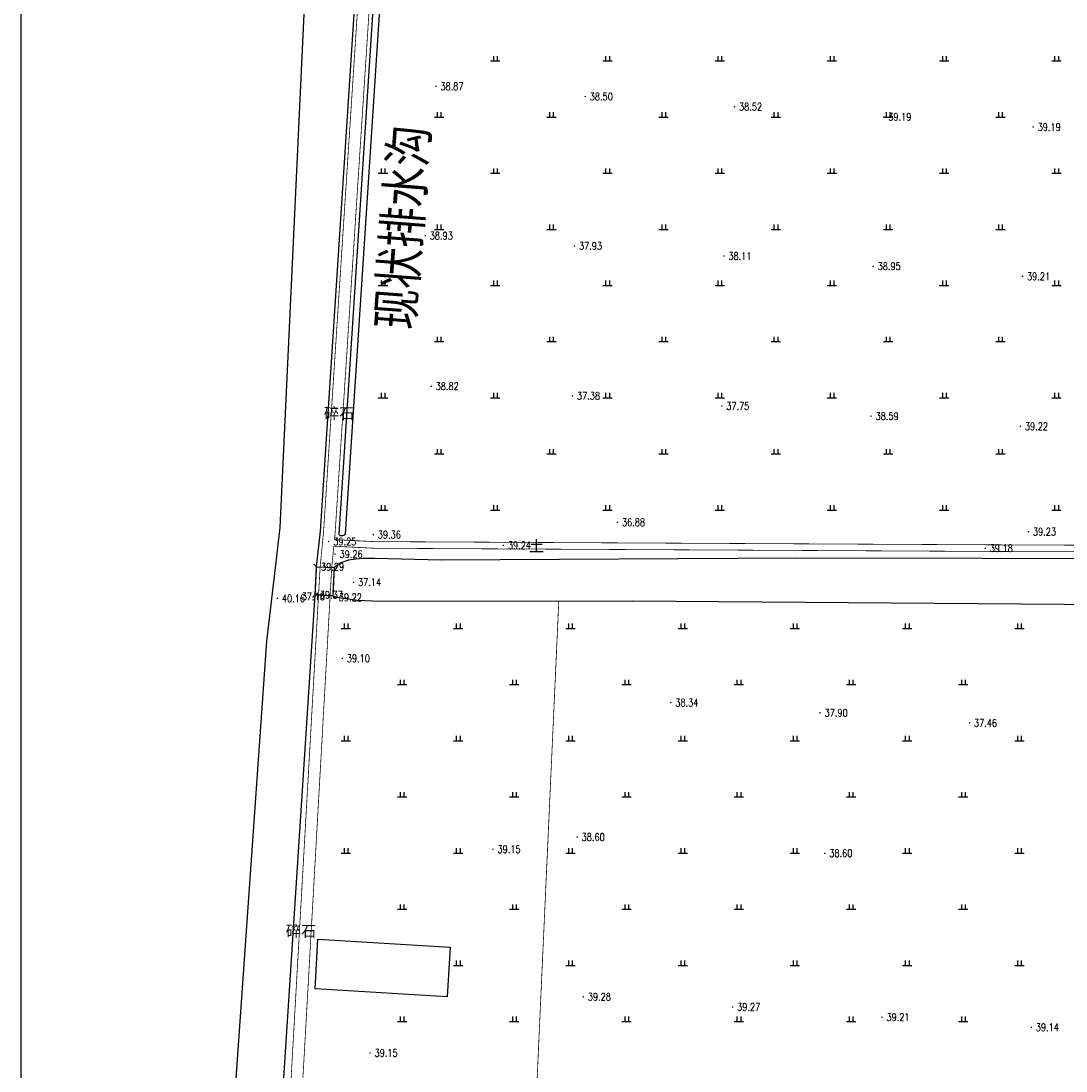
# Model space of a CAD drawing. Extents: x 456755 to 458049, y 3845626 to 3853218.
# Tile 27 of 80: x 456861 to 457140, y 3848152 to 3848433. Entities that reach past the tile are written whole.
import ezdxf
from ezdxf.enums import TextEntityAlignment as Align

# ---------------------------------------------------------------- set-up
doc = ezdxf.new("R2010")
doc.units = 0
doc.linetypes.add('X2', pattern=[10, 8, -2])
doc.linetypes.add('X31', pattern=[1.8, 1.2, -0.6])
doc.layers.get('0').update_dxf_attribs({"linetype": 'CONTINUOUS'})
doc.layers.add('ASSIST', color=7, linetype='CONTINUOUS', plot=False)
for name, color, linetype in [('DLSS', 4, 'CONTINUOUS'), ('DMTZ', 3, 'CONTINUOUS'), ('GCD', 1, 'CONTINUOUS'), ('JMD', 6, 'CONTINUOUS'), ('SXSS', 5, 'CONTINUOUS'), ('ZBTZ', 3, 'CONTINUOUS')]:
    doc.layers.add(name, color=color, linetype=linetype)
doc.styles.add('HZ', font='rs.shx', dxfattribs={"width": 0.8, "bigfont": 'hztxt.shx'})
doc.styles.add('仿宋体', font='仿宋_GB2312.ttf', dxfattribs={"width": 0.8})
doc.styles.add('黑体', font='simhei.ttf')
doc.linetypes.add('10411', pattern='A,2,[150,AAA.SHX,S=1,R=0,X=0,Y=1],2,[151,AAA.SHX,S=1,R=0,X=0,Y=3],1e-11', length=4)
doc.linetypes.add('8352', pattern='A,1.5,[145,AAA.SHX,S=1,R=0,X=0,Y=1],1.5,-1,3,-1', length=8)

# ---------------------------------------------------------------- blocks, each defined once
blk = doc.blocks.new('GC200')
at = {"linetype": 'Continuous', "const_width": 0.2, "flags": 128}
blk.add_lwpolyline([(-0.1, 0, 1), (0.1, 0, 1)], format="xyb", close=True, dxfattribs=at)
blk = doc.blocks.new('gc119')
for p, q in [((-1.25, 0), (1.25, 0)), ((-0.5, 1.3), (-0.5, 0)), ((0.5, 1.3), (0.5, 0))]:
    blk.add_line(p, q)

msp = doc.modelspace()

# ---------------------------------------------------------------- linework, layer by layer
at = {"linetype": 'Continuous'}
msp.add_lwpolyline([(456860.79, 3847544.64), (458048.79, 3847544.64), (458048.79, 3849224.64), (456860.79, 3849224.64)], close=True, dxfattribs=at)
at = {"layer": 'ASSIST', "linetype": 'Continuous', "elevation": -37.75, "flags": 128}
msp.add_lwpolyline([(456939.45, 3848279.32), (456939.78, 3848286.82), (456944.46, 3848286.61), (456944.13, 3848279.11)], close=True, dxfattribs=at)
at = {"layer": 'DLSS', "linetype": 'X2', "const_width": 0.2, "elevation": -37.75, "flags": 128}
for points in [[(456909.59, 3847834.81), (456925.32, 3848055.82), (456931.63, 3848126.43), (456940.74, 3848286.78), (456941.66, 3848296.27), (456953.86, 3848483.74), (456961.75, 3848603.53), (456967.13, 3848692.5)], [(456944.57, 3848294.08), (456955.15, 3848293.56), (457129.89, 3848292.65), (457235.71, 3848292.32), (457303.32, 3848291.98)]]:
    msp.add_lwpolyline(points, dxfattribs=at)
at = {"layer": 'DLSS', "linetype": 'Continuous', "const_width": 0.2, "elevation": -37.75, "flags": 128}
for points in [[(456956.58, 3848477.68), (456944.76, 3848296.07), (456944.57, 3848294.08)], [(456944.4, 3848292.33), (456943.84, 3848286.64), (456935.4, 3848137.22)], [(456944.4, 3848292.33), (456955.1, 3848291.79), (457129.88, 3848290.88), (457235.7, 3848290.55), (457324.27, 3848290.1), (457372.8, 3848289.65)]]:
    msp.add_lwpolyline(points, dxfattribs=at)
at = {"layer": 'DMTZ', "color": 5, "linetype": '10411', "elevation": -37.75, "flags": 128}
for points in [[(456964.14, 3848871.41), (456964.14, 3848871.41), (456938.7, 3848484.14), (456929.96, 3848297.32), (456928.88, 3848288.09), (456926.44, 3848266.98), (456916.74, 3848129.77), (456907.36, 3848035.36), (456895.13, 3847848.28)], [(456939.78, 3848286.82), (456940.88, 3848296.33), (456953.08, 3848483.8), (456960.73, 3848607.95), (456961.77, 3848621.54), (456966.31, 3848692.54)], [(457370.97, 3848287.18), (457369.64, 3848288.12), (457367.81, 3848288.61), (457067.93, 3848289.11), (456973.09, 3848288.63), (456955.4, 3848289.05), (456952.28, 3848289.08), (456950.28, 3848288.87), (456948.29, 3848288.6), (456946.23, 3848287.86), (456944.46, 3848286.61)], [(456908.17, 3847847.71), (456929.6, 3848128.32), (456939.45, 3848279.32)], [(456944.13, 3848279.11), (456945.64, 3848278.65), (456947.61, 3848278.35), (456950.68, 3848277.88), (456956.77, 3848277.62), (457024.13, 3848277.78), (457243.46, 3848276.04), (457370.63, 3848276.97), (457370.63, 3848276.97)]]:
    msp.add_lwpolyline(points, dxfattribs=at)
at = {"layer": 'JMD', "linetype": 'Continuous', "elevation": -37.75, "flags": 128}
msp.add_lwpolyline([(456940.17, 3848187.33), (456975.52, 3848185.23), (456974.73, 3848171.93), (456939.38, 3848174.03)], close=True, dxfattribs=at)
at = {"layer": 'SXSS', "linetype": 'Continuous'}
for p, q in [((456939.78, 3848286.82, -37.75), (456939.1, 3848287.56, -37.75)), ((456939.78, 3848286.82, -37.75), (456944.46, 3848286.61, -37.75)), ((456944.46, 3848286.61, -37.75), (456945.2, 3848287.29, -37.75)), ((456939.45, 3848279.32, -37.75), (456938.71, 3848278.64, -37.75)), ((456939.45, 3848279.32, -37.75), (456944.13, 3848279.11, -37.75)), ((456944.13, 3848279.11, -37.75), (456944.8, 3848278.37, -37.75))]:
    msp.add_line(p, q, dxfattribs=at)
at = {"layer": 'SXSS', "linetype": 'Continuous', "elevation": 1.43, "flags": 128}
msp.add_lwpolyline([(456957.01, 3848470.26), (456945.73, 3848295.56), (456945.9, 3848295.34), (456946.13, 3848295.22), (456946.45, 3848295.15), (456946.79, 3848295.17), (456947.07, 3848295.24), (456947.3, 3848295.35), (456947.54, 3848295.61), (456958.94, 3848469.85)], dxfattribs=at)
at = {"layer": 'SXSS', "linetype": 'X31', "elevation": -37.75}
for points in [[(456939.45, 3848279.32), (456939.78, 3848286.82)], [(456944.46, 3848286.61), (456944.13, 3848279.11)]]:
    msp.add_lwpolyline(points, dxfattribs=at)
at = {"layer": 'ZBTZ', "linetype": 'Continuous', "const_width": 0.2, "elevation": 1.74, "flags": 128}
msp.add_lwpolyline([(456997.88, 3848131.27), (457004.53, 3848277.73)], dxfattribs=at)

# ---------------------------------------------------------------- block references
at = {"layer": 'GCD', "linetype": 'Continuous'}
ref = msp.add_blockref('GC200', (456971.68, 3848415.18, 1.12), dxfattribs=at)
ref.add_attrib('height', '38.87', dxfattribs={"linetype": 'Continuous', "height": 2, "style": 'HZ', "width": 0.8}).set_placement((456972.88, 3848415.18, -37.75), align=Align.MIDDLE_LEFT)
ref = msp.add_blockref('GC200', (457011.59, 3848412.46, 0.75), dxfattribs=at)
ref.add_attrib('height', '38.50', dxfattribs={"linetype": 'Continuous', "height": 2, "style": 'HZ', "width": 0.8}).set_placement((457012.79, 3848412.46, -37.75), align=Align.MIDDLE_LEFT)
ref = msp.add_blockref('GC200', (457051.49, 3848409.75, 0.77), dxfattribs=at)
ref.add_attrib('height', '38.52', dxfattribs={"linetype": 'Continuous', "height": 2, "style": 'HZ', "width": 0.8}).set_placement((457052.69, 3848409.75, -37.75), align=Align.MIDDLE_LEFT)
ref = msp.add_blockref('GC200', (457091.4, 3848407.03, 1.44), dxfattribs=at)
ref.add_attrib('height', '39.19', dxfattribs={"linetype": 'Continuous', "height": 2, "style": 'HZ', "width": 0.8}).set_placement((457092.6, 3848407.03, -37.75), align=Align.MIDDLE_LEFT)
ref = msp.add_blockref('GC200', (457131.31, 3848404.32, 1.44), dxfattribs=at)
ref.add_attrib('height', '39.19', dxfattribs={"linetype": 'Continuous', "height": 2, "style": 'HZ', "width": 0.8}).set_placement((457132.51, 3848404.32, -37.75), align=Align.MIDDLE_LEFT)
ref = msp.add_blockref('GC200', (456968.83, 3848375.28, 1.18), dxfattribs=at)
ref.add_attrib('height', '38.93', dxfattribs={"linetype": 'Continuous', "height": 2, "style": 'HZ', "width": 0.8}).set_placement((456970.03, 3848375.28, -37.75), align=Align.MIDDLE_LEFT)
ref = msp.add_blockref('GC200', (457008.73, 3848372.56, 0.18), dxfattribs=at)
ref.add_attrib('height', '37.93', dxfattribs={"linetype": 'Continuous', "height": 2, "style": 'HZ', "width": 0.8}).set_placement((457009.93, 3848372.56, -37.75), align=Align.MIDDLE_LEFT)
ref = msp.add_blockref('GC200', (457048.64, 3848369.85, 0.36), dxfattribs=at)
ref.add_attrib('height', '38.11', dxfattribs={"linetype": 'Continuous', "height": 2, "style": 'HZ', "width": 0.8}).set_placement((457049.84, 3848369.85, -37.75), align=Align.MIDDLE_LEFT)
ref = msp.add_blockref('GC200', (457088.55, 3848367.13, 1.2), dxfattribs=at)
ref.add_attrib('height', '38.95', dxfattribs={"linetype": 'Continuous', "height": 2, "style": 'HZ', "width": 0.8}).set_placement((457089.75, 3848367.13, -37.75), align=Align.MIDDLE_LEFT)
ref = msp.add_blockref('GC200', (457128.46, 3848364.42, 1.46), dxfattribs=at)
ref.add_attrib('height', '39.21', dxfattribs={"linetype": 'Continuous', "height": 2, "style": 'HZ', "width": 0.8}).set_placement((457129.66, 3848364.42, -37.75), align=Align.MIDDLE_LEFT)
ref = msp.add_blockref('GC200', (456970.42, 3848335.08, 1.07), dxfattribs=at)
ref.add_attrib('height', '38.82', dxfattribs={"linetype": 'Continuous', "height": 2, "style": 'HZ', "width": 0.8}).set_placement((456971.62, 3848335.08, -37.75), align=Align.MIDDLE_LEFT)
ref = msp.add_blockref('GC200', (457008.18, 3848332.51, -0.37), dxfattribs=at)
ref.add_attrib('height', '37.38', dxfattribs={"linetype": 'Continuous', "height": 2, "style": 'HZ', "width": 0.8}).set_placement((457009.38, 3848332.51, -37.75), align=Align.MIDDLE_LEFT)
ref = msp.add_blockref('GC200', (457048.08, 3848329.79, 0), dxfattribs=at)
ref.add_attrib('height', '37.75', dxfattribs={"linetype": 'Continuous', "height": 2, "style": 'HZ', "width": 0.8}).set_placement((457049.28, 3848329.79, -37.75), align=Align.MIDDLE_LEFT)
ref = msp.add_blockref('GC200', (457087.99, 3848327.08, 0.84), dxfattribs=at)
ref.add_attrib('height', '38.59', dxfattribs={"linetype": 'Continuous', "height": 2, "style": 'HZ', "width": 0.8}).set_placement((457089.19, 3848327.08, -37.75), align=Align.MIDDLE_LEFT)
ref = msp.add_blockref('GC200', (457127.9, 3848324.37, 1.47), dxfattribs=at)
ref.add_attrib('height', '39.22', dxfattribs={"linetype": 'Continuous', "height": 2, "style": 'HZ', "width": 0.8}).set_placement((457129.1, 3848324.37, -37.75), align=Align.MIDDLE_LEFT)
ref = msp.add_blockref('GC200', (457020.22, 3848298.72, -0.87), dxfattribs=at)
ref.add_attrib('height', '36.88', dxfattribs={"linetype": 'Continuous', "height": 2, "style": 'HZ', "width": 0.8}).set_placement((457021.42, 3848298.72, -37.75), align=Align.MIDDLE_LEFT)
ref = msp.add_blockref('GC200', (457130.05, 3848296.21, 1.49), dxfattribs=at)
ref.add_attrib('height', '39.23', dxfattribs={"linetype": 'Continuous', "height": 2, "style": 'HZ', "width": 0.8}).set_placement((457131.25, 3848296.21, -37.75), align=Align.MIDDLE_LEFT)
ref = msp.add_blockref('GC200', (456943.05, 3848293.59, 1.5), dxfattribs=at)
ref.add_attrib('height', '39.25', dxfattribs={"linetype": 'Continuous', "height": 2, "style": 'HZ', "width": 0.8}).set_placement((456944.25, 3848293.59, -37.75), align=Align.MIDDLE_LEFT)
ref = msp.add_blockref('GC200', (456954.95, 3848295.42, 1.61), dxfattribs=at)
ref.add_attrib('height', '39.36', dxfattribs={"linetype": 'Continuous', "height": 2, "style": 'HZ', "width": 0.8}).set_placement((456956.15, 3848295.42, -37.75), align=Align.MIDDLE_LEFT)
ref = msp.add_blockref('GC200', (456989.73, 3848292.55, 1.49), dxfattribs=at)
ref.add_attrib('height', '39.24', dxfattribs={"linetype": 'Continuous', "height": 2, "style": 'HZ', "width": 0.8}).set_placement((456990.93, 3848292.55, -37.75), align=Align.MIDDLE_LEFT)
ref = msp.add_blockref('GC200', (457118.49, 3848291.79, 1.43), dxfattribs=at)
ref.add_attrib('height', '39.18', dxfattribs={"linetype": 'Continuous', "height": 2, "style": 'HZ', "width": 0.8}).set_placement((457119.69, 3848291.79, -37.75), align=Align.MIDDLE_LEFT)
ref = msp.add_blockref('GC200', (456944.72, 3848290.19, 1.51), dxfattribs=at)
ref.add_attrib('height', '39.26', dxfattribs={"linetype": 'Continuous', "height": 2, "style": 'HZ', "width": 0.8}).set_placement((456945.92, 3848290.19, -37.75), align=Align.MIDDLE_LEFT)
ref = msp.add_blockref('GC200', (456939.78, 3848286.82, 1.54), dxfattribs=at)
ref.add_attrib('height', '39.29', dxfattribs={"linetype": 'Continuous', "height": 2, "style": 'HZ', "width": 0.8}).set_placement((456940.98, 3848286.82, -37.75), align=Align.MIDDLE_LEFT)
ref = msp.add_blockref('GC200', (456949.66, 3848282.7, -0.61), dxfattribs=at)
ref.add_attrib('height', '37.14', dxfattribs={"linetype": 'Continuous', "height": 2, "style": 'HZ', "width": 0.8}).set_placement((456950.86, 3848282.7, -37.75), align=Align.MIDDLE_LEFT)
ref = msp.add_blockref('GC200', (456939.45, 3848279.32, 1.62), dxfattribs=at)
ref.add_attrib('height', '39.37', dxfattribs={"linetype": 'Continuous', "height": 2, "style": 'HZ', "width": 0.8}).set_placement((456940.65, 3848279.32, -37.75), align=Align.MIDDLE_LEFT)
ref = msp.add_blockref('GC200', (456929.33, 3848278.39, 2.41), dxfattribs=at)
ref.add_attrib('height', '40.16', dxfattribs={"linetype": 'Continuous', "height": 2, "style": 'HZ', "width": 0.8}).set_placement((456930.53, 3848278.39, -37.75), align=Align.MIDDLE_LEFT)
ref = msp.add_blockref('GC200', (456934.61, 3848278.89, -0.59), dxfattribs=at)
ref.add_attrib('height', '37.16', dxfattribs={"linetype": 'Continuous', "height": 2, "style": 'HZ', "width": 0.8}).set_placement((456935.81, 3848278.89, -37.75), align=Align.MIDDLE_LEFT)
ref = msp.add_blockref('GC200', (456944.54, 3848278.67, 1.47), dxfattribs=at)
ref.add_attrib('height', '39.22', dxfattribs={"linetype": 'Continuous', "height": 2, "style": 'HZ', "width": 0.8}).set_placement((456945.74, 3848278.67, -37.75), align=Align.MIDDLE_LEFT)
ref = msp.add_blockref('GC200', (456946.66, 3848262.36, 1.35), dxfattribs=at)
ref.add_attrib('height', '39.10', dxfattribs={"linetype": 'Continuous', "height": 2, "style": 'HZ', "width": 0.8}).set_placement((456947.86, 3848262.36, -37.75), align=Align.MIDDLE_LEFT)
ref = msp.add_blockref('GC200', (457034.46, 3848250.54, 0.59), dxfattribs=at)
ref.add_attrib('height', '38.34', dxfattribs={"linetype": 'Continuous', "height": 2, "style": 'HZ', "width": 0.8}).set_placement((457035.66, 3848250.54, -37.75), align=Align.MIDDLE_LEFT)
ref = msp.add_blockref('GC200', (457074.37, 3848247.82, 0.15), dxfattribs=at)
ref.add_attrib('height', '37.90', dxfattribs={"linetype": 'Continuous', "height": 2, "style": 'HZ', "width": 0.8}).set_placement((457075.57, 3848247.82, -37.75), align=Align.MIDDLE_LEFT)
ref = msp.add_blockref('GC200', (457114.28, 3848245.11, -0.29), dxfattribs=at)
ref.add_attrib('height', '37.46', dxfattribs={"linetype": 'Continuous', "height": 2, "style": 'HZ', "width": 0.8}).set_placement((457115.48, 3848245.11, -37.75), align=Align.MIDDLE_LEFT)
ref = msp.add_blockref('GC200', (457009.43, 3848214.62, 0.85), dxfattribs=at)
ref.add_attrib('height', '38.60', dxfattribs={"linetype": 'Continuous', "height": 2, "style": 'HZ', "width": 0.8}).set_placement((457010.63, 3848214.62, -37.75), align=Align.MIDDLE_LEFT)
ref = msp.add_blockref('GC200', (456986.94, 3848211.36, 1.4), dxfattribs=at)
ref.add_attrib('height', '39.15', dxfattribs={"linetype": 'Continuous', "height": 2, "style": 'HZ', "width": 0.8}).set_placement((456988.14, 3848211.36, -37.75), align=Align.MIDDLE_LEFT)
ref = msp.add_blockref('GC200', (457075.62, 3848210.29, 0.85), dxfattribs=at)
ref.add_attrib('height', '38.60', dxfattribs={"linetype": 'Continuous', "height": 2, "style": 'HZ', "width": 0.8}).set_placement((457076.82, 3848210.29, -37.75), align=Align.MIDDLE_LEFT)
ref = msp.add_blockref('GC200', (457011.08, 3848171.94, 1.53), dxfattribs=at)
ref.add_attrib('height', '39.28', dxfattribs={"linetype": 'Continuous', "height": 2, "style": 'HZ', "width": 0.8}).set_placement((457012.28, 3848171.94, -37.75), align=Align.MIDDLE_LEFT)
ref = msp.add_blockref('GC200', (457050.99, 3848169.23, 1.52), dxfattribs=at)
ref.add_attrib('height', '39.27', dxfattribs={"linetype": 'Continuous', "height": 2, "style": 'HZ', "width": 0.8}).set_placement((457052.19, 3848169.23, -37.75), align=Align.MIDDLE_LEFT)
ref = msp.add_blockref('GC200', (457090.9, 3848166.51, 1.46), dxfattribs=at)
ref.add_attrib('height', '39.21', dxfattribs={"linetype": 'Continuous', "height": 2, "style": 'HZ', "width": 0.8}).set_placement((457092.1, 3848166.51, -37.75), align=Align.MIDDLE_LEFT)
ref = msp.add_blockref('GC200', (457130.81, 3848163.8, 1.39), dxfattribs=at)
ref.add_attrib('height', '39.14', dxfattribs={"linetype": 'Continuous', "height": 2, "style": 'HZ', "width": 0.8}).set_placement((457132.01, 3848163.8, -37.75), align=Align.MIDDLE_LEFT)
ref = msp.add_blockref('GC200', (456954.09, 3848156.95, 1.4), dxfattribs=at)
ref.add_attrib('height', '39.15', dxfattribs={"linetype": 'Continuous', "height": 2, "style": 'HZ', "width": 0.8}).set_placement((456955.29, 3848156.95, -37.75), align=Align.MIDDLE_LEFT)
at = {"layer": 'ZBTZ', "linetype": 'Continuous'}
for p in [(456987.54, 3848421.98, -37.75), (457017.54, 3848421.98, -37.75), (457047.54, 3848421.98, -37.75), (457077.54, 3848421.98, -37.75), (457107.54, 3848421.98, -37.75), (457137.54, 3848421.98, -37.75), (456972.54, 3848406.98, -37.75), (457002.54, 3848406.98, -37.75), (457032.54, 3848406.98, -37.75), (457062.54, 3848406.98, -37.75), (457092.54, 3848406.98, -37.75), (457122.54, 3848406.98, -37.75), (456957.54, 3848391.98, -37.75), (456987.54, 3848391.98, -37.75), (457017.54, 3848391.98, -37.75), (457047.54, 3848391.98, -37.75), (457077.54, 3848391.98, -37.75), (457107.54, 3848391.98, -37.75), (457137.54, 3848391.98, -37.75), (456972.54, 3848376.98, -37.75), (457002.54, 3848376.98, -37.75), (457032.54, 3848376.98, -37.75), (457062.54, 3848376.98, -37.75), (457092.54, 3848376.98, -37.75), (457122.54, 3848376.98, -37.75), (456957.54, 3848361.98, -37.75), (456987.54, 3848361.98, -37.75), (457017.54, 3848361.98, -37.75), (457047.54, 3848361.98, -37.75), (457077.54, 3848361.98, -37.75), (457107.54, 3848361.98, -37.75), (457137.54, 3848361.98, -37.75), (456972.54, 3848346.98, -37.75), (457002.54, 3848346.98, -37.75), (457032.54, 3848346.98, -37.75), (457062.54, 3848346.98, -37.75), (457092.54, 3848346.98, -37.75), (457122.54, 3848346.98, -37.75), (456957.54, 3848331.98, -37.75), (456987.54, 3848331.98, -37.75), (457017.54, 3848331.98, -37.75), (457047.54, 3848331.98, -37.75), (457077.54, 3848331.98, -37.75), (457107.54, 3848331.98, -37.75), (457137.54, 3848331.98, -37.75), (456972.54, 3848316.98, -37.75), (457002.54, 3848316.98, -37.75), (457032.54, 3848316.98, -37.75), (457062.54, 3848316.98, -37.75), (457092.54, 3848316.98, -37.75), (457122.54, 3848316.98, -37.75), (456957.54, 3848301.98, -37.75), (456987.54, 3848301.98, -37.75), (457017.54, 3848301.98, -37.75), (457047.54, 3848301.98, -37.75), (457077.54, 3848301.98, -37.75), (457107.54, 3848301.98, -37.75), (457137.54, 3848301.98, -37.75), (456947.64, 3848270.34, -37.75), (456977.64, 3848270.34, -37.75), (457007.64, 3848270.34, -37.75), (457037.64, 3848270.34, -37.75), (457067.64, 3848270.34, -37.75), (457097.64, 3848270.34, -37.75), (457127.64, 3848270.34, -37.75), (456962.64, 3848255.34, -37.75), (456992.64, 3848255.34, -37.75), (457022.64, 3848255.34, -37.75), (457052.64, 3848255.34, -37.75), (457082.64, 3848255.34, -37.75), (457112.64, 3848255.34, -37.75), (456947.64, 3848240.34, -37.75), (456977.64, 3848240.34, -37.75), (457007.64, 3848240.34, -37.75), (457037.64, 3848240.34, -37.75), (457067.64, 3848240.34, -37.75), (457097.64, 3848240.34, -37.75), (457127.64, 3848240.34, -37.75), (456962.64, 3848225.34, -37.75), (456992.64, 3848225.34, -37.75), (457022.64, 3848225.34, -37.75), (457052.64, 3848225.34, -37.75), (457082.64, 3848225.34, -37.75), (457112.64, 3848225.34, -37.75), (456947.64, 3848210.34, -37.75), (456977.64, 3848210.34, -37.75), (457007.64, 3848210.34, -37.75), (457037.64, 3848210.34, -37.75), (457067.64, 3848210.34, -37.75), (457097.64, 3848210.34, -37.75), (457127.64, 3848210.34, -37.75), (456962.64, 3848195.34, -37.75), (456992.64, 3848195.34, -37.75), (457022.64, 3848195.34, -37.75), (457052.64, 3848195.34, -37.75), (457082.64, 3848195.34, -37.75), (457112.64, 3848195.34, -37.75), (456977.64, 3848180.34, -37.75), (457007.64, 3848180.34, -37.75), (457037.64, 3848180.34, -37.75), (457067.64, 3848180.34, -37.75), (457097.64, 3848180.34, -37.75), (457127.64, 3848180.34, -37.75), (456962.64, 3848165.34, -37.75), (456992.64, 3848165.34, -37.75), (457022.64, 3848165.34, -37.75), (457052.64, 3848165.34, -37.75), (457082.64, 3848165.34, -37.75), (457112.64, 3848165.34, -37.75)]:
    msp.add_blockref('gc119', p, dxfattribs=at)

# ---------------------------------------------------------------- texts
at = {"layer": 'DLSS', "linetype": 'Continuous', "style": '黑体'}
for s, p in [('碎石', (456945.82, 3848327.89, -37.75)), ('土', (456998.55, 3848292.5, -37.75)), ('碎石', (456935.65, 3848189.57, -37.75))]:
    msp.add_text(s, height=3, dxfattribs=at).set_placement(p, align=Align.MIDDLE)
at = {"layer": 'SXSS', "linetype": '8352', "style": '仿宋体', "width": 0.8}
msp.add_text('现状排水沟', height=10, rotation=85.6324, dxfattribs=at).set_placement((456965.61, 3848349.97, -37.75))

doc.saveas('drawing.dxf')
